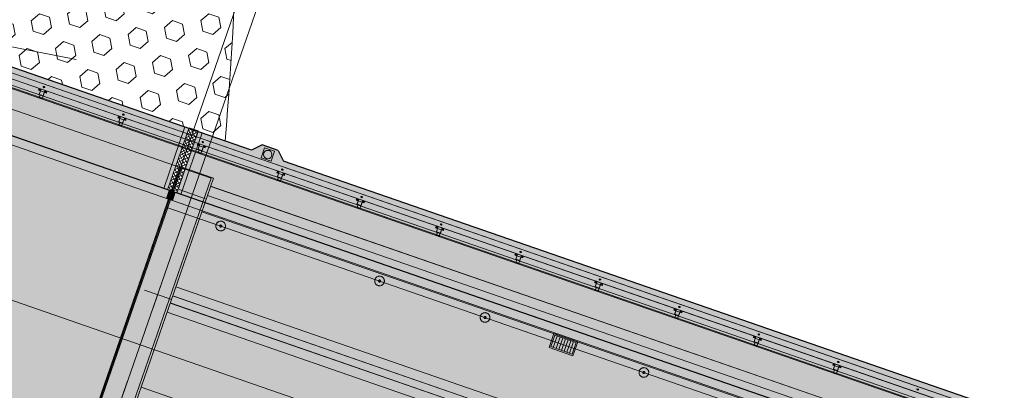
# Model space of a CAD drawing. Header units: metres. Extents: x 7508979 to 7510298, y 5841961 to 5842536.
# Tile 10 of 64: x 7509579 to 7509602, y 5842512 to 5842521. Entities that reach past the tile are written whole.
import ezdxf

# ---------------------------------------------------------------- set-up
doc = ezdxf.new("R2010")
doc.units = ezdxf.units.M
doc.linetypes.add('ACAD_ISO10W100', pattern=[18, 12, -3, 0, -3])
doc.linetypes.add('DASHED', pattern=[0.75, 0.5, -0.25])
for name, color, linetype, lineweight in [('012_AKP-Teren', 74, 'Continuous', 18), ('013_AKP-Osie-2', 142, 'ACAD_ISO10W100', 18), ('01_AKP-Beton-widok', 44, 'Continuous', 30), ('07_AKP-Wyposazenie', 133, 'Continuous', 18), ('08_JK_beton_przerywana', 40, 'DASHED', 9), ('09_JK_stal_przerywana', 90, 'DASHED', 9), ('13_WYPOSAŻENIE_CIENKIE', 81, 'Continuous', 18), ('16_JK_wyposażenie cienka', 200, 'Continuous', 13), ('AKP-Beton-widok', 44, 'Continuous', 30)]:
    doc.layers.add(name, color=color, linetype=linetype, lineweight=lineweight)
doc.layers.add('03_AKP-Kreskowania', color=7, linetype='Continuous', lineweight=9, true_color=0xa6a6a6)

msp = doc.modelspace()

# ---------------------------------------------------------------- hatches: boundary and pattern name
at = {"layer": '03_AKP-Kreskowania', "ltscale": 100, "transparency": 33554687}
h = msp.add_hatch(dxfattribs=at)
h.set_pattern_fill('GRASS', color=256, scale=0.045, angle=160.9032)
h.set_pattern_definition([(250.90316, (7511633.8898, 5841844.2328), (0.49932114, -1.028167), [0.2143125, -1.4021336]), (205.90316, (7511633.8898, 5841844.2328), (0.49932114, -1.028167), [0.2143125, -0.9286875]), (295.90316, (7511633.8898, 5841844.2328), (1.028167, 0.49932114), [0.2143125, -0.9286875])])
edge = h.paths.add_edge_path()
edge.add_spline(control_points=[(7509560.428, 5842502.042), (7509560.976, 5842501.827), (7509562.224, 5842501.368), (7509563.485, 5842500.974), (7509564.203, 5842500.78)], knot_values=[19454.944206, 19454.944206, 19454.944206, 19454.944206, 21223.462374, 23456.740739, 23456.740739, 23456.740739, 23456.740739], degree=3, periodic=0)
edge.add_line((7509564.203, 5842500.78), (7509567.942, 5842511.58))
edge.add_line((7509567.942, 5842511.58), (7509567.945, 5842511.601))
edge.add_line((7509567.945, 5842511.601), (7509564.265, 5842513.123))
edge.add_line((7509564.265, 5842513.123), (7509560.428, 5842502.042))
edge = h.paths.add_edge_path()
edge.add_spline(control_points=[(7509557.96, 5842503.098), (7509558.5, 5842502.847), (7509559.045, 5842502.608), (7509559.593, 5842502.379)], knot_values=[24358.247031, 24358.247031, 24358.247031, 24358.247031, 26137.75858, 26137.75858, 26137.75858, 26137.75858], degree=3, periodic=0)
edge.add_line((7509559.593, 5842502.379), (7509563.432, 5842513.467))
edge.add_line((7509563.432, 5842513.467), (7509561.786, 5842514.148))
edge.add_line((7509561.786, 5842514.148), (7509557.96, 5842503.098))
edge = h.paths.add_edge_path()
edge.add_line((7509571.9, 5842523.027), (7509571.912, 5842523.045))
edge.add_line((7509571.912, 5842523.045), (7509575.65, 5842533.845))
edge.add_spline(control_points=[(7509575.65, 5842533.845), (7509574.966, 5842534.136), (7509573.732, 5842534.607), (7509572.467, 5842535.017), (7509571.904, 5842535.187)], knot_values=[19454.944206, 19454.944206, 19454.944206, 19454.944206, 21688.222571, 23456.740739, 23456.740739, 23456.740739, 23456.740739], degree=3, periodic=0)
edge.add_line((7509571.904, 5842535.187), (7509568.067, 5842524.106))
edge.add_line((7509568.067, 5842524.106), (7509571.9, 5842523.027))
edge = h.paths.add_edge_path()
edge.add_line((7509565.485, 5842524.833), (7509567.199, 5842524.351))
edge.add_line((7509567.199, 5842524.351), (7509571.038, 5842535.439))
edge.add_spline(control_points=[(7509571.038, 5842535.439), (7509570.467, 5842535.598), (7509569.891, 5842535.746), (7509569.311, 5842535.883)], knot_values=[24358.247031, 24358.247031, 24358.247031, 24358.247031, 26137.75858, 26137.75858, 26137.75858, 26137.75858], degree=3, periodic=0)
edge.add_line((7509569.311, 5842535.883), (7509565.485, 5842524.833))
edge = h.paths.add_edge_path()
edge.add_line((7509887.633, 5842386.674), (7509887.585, 5842386.691))
edge.add_line((7509887.585, 5842386.691), (7509891.94, 5842399.269))
edge.add_line((7509891.94, 5842399.269), (7509891.864, 5842399.293))
edge.add_line((7509891.864, 5842399.293), (7509887.479, 5842386.628))
edge.add_spline(control_points=[(7509887.479, 5842386.628), (7509887.954, 5842386.375), (7509890.784, 5842384.953), (7509893.631, 5842383.885), (7509896.087, 5842383.23), (7509896.113, 5842383.223)], knot_values=[21013.433794, 21013.433794, 21013.433794, 21013.433794, 22562.78043, 30165.17056, 30248.311095, 30248.311095, 30248.311095, 30248.311095], degree=3, periodic=0)
edge.add_line((7509896.113, 5842383.223), (7509900.72, 5842396.528))
edge.add_line((7509900.72, 5842396.528), (7509891.988, 5842399.254))
edge.add_line((7509891.988, 5842399.254), (7509887.633, 5842386.674))
edge = h.paths.add_edge_path()
edge.add_line((7509903.483, 5842409.68), (7509906.986, 5842419.799))
edge.add_spline(control_points=[(7509906.986, 5842419.799), (7509906.32, 5842420.076), (7509903.682, 5842421.115), (7509900.933, 5842421.938), (7509898.837, 5842422.185)], knot_values=[9690.860076, 9690.860076, 9690.860076, 9690.860076, 11850.095835, 18161.631326, 18161.631326, 18161.631326, 18161.631326], degree=3, periodic=0)
edge.add_line((7509898.837, 5842422.185), (7509895.51, 5842412.576))
edge.add_line((7509895.51, 5842412.576), (7509895.509, 5842412.571))
edge.add_line((7509895.509, 5842412.571), (7509903.483, 5842409.68))
h = msp.add_hatch(dxfattribs=at)
h.set_pattern_fill('HEX', color=256, scale=0.08, angle=160.9032)
h.set_pattern_definition([(160.90316, (7511633.8898, 5841844.2328), (-0.14393362, -0.41572962), [0.254, -0.508]), (280.90316, (7511633.8898, 5841844.2328), (0.43199922, 0.08321464), [0.254, -0.508]), (220.90316, (7511633.6498, 5841844.3159), (0.2880656, -0.33251498), [0.254, -0.508])])
edge = h.paths.add_edge_path()
edge.add_spline(control_points=[(7509574.848, 5842522.197), (7509574.848, 5842522.197), (7509576.561, 5842521.829), (7509576.803, 5842521.079), (7509576.877, 5842520.65)], knot_values=[222.465099, 222.465099, 222.465099, 222.465099, 1400.612455, 2843.64501, 2843.64501, 2843.64501, 2843.64501], degree=3, periodic=0)
edge.add_line((7509576.686, 5842521.261), (7509576.675, 5842521.257))
edge.add_spline(control_points=[(7509574.848, 5842522.197), (7509574.848, 5842522.197), (7509576.561, 5842521.829), (7509576.803, 5842521.079), (7509576.877, 5842520.65)], knot_values=[222.465099, 222.465099, 222.465099, 222.465099, 1400.612455, 2843.64501, 2843.64501, 2843.64501, 2843.64501], degree=3, periodic=0)
edge.add_line((7509576.81, 5842520.958), (7509576.806, 5842520.958))
edge.add_spline(control_points=[(7509574.848, 5842522.197), (7509574.848, 5842522.197), (7509576.561, 5842521.829), (7509576.803, 5842521.079), (7509576.877, 5842520.65)], knot_values=[222.465099, 222.465099, 222.465099, 222.465099, 1400.612455, 2843.64501, 2843.64501, 2843.64501, 2843.64501], degree=3, periodic=0)
edge.add_spline(control_points=[(7509576.877, 5842520.65), (7509576.888, 5842520.584), (7509576.898, 5842520.518), (7509576.908, 5842520.451)], knot_values=[0, 0, 0, 0, 222.465099, 222.465099, 222.465099, 222.465099], degree=3, periodic=0)
edge.add_line((7509576.908, 5842520.451), (7509583.123, 5842518.3))
edge.add_line((7509583.123, 5842518.3), (7509584.076, 5842521.052))
edge.add_spline(control_points=[(7509584.076, 5842521.052), (7509584.196, 5842523.93), (7509583.844, 5842528.969), (7509579.162, 5842532.164), (7509576.89, 5842533.281), (7509576.694, 5842533.374)], knot_values=[2781.372762, 2781.372762, 2781.372762, 2781.372762, 10845.487943, 17671.090838, 18315.173929, 18315.173929, 18315.173929, 18315.173929], degree=3, periodic=0)
edge.add_line((7509576.694, 5842533.374), (7509573.006, 5842522.721))
edge.add_line((7509573.006, 5842522.721), (7509573.005, 5842522.716))
edge.add_line((7509573.005, 5842522.716), (7509574.848, 5842522.197))
edge.add_spline(control_points=[(7509574.848, 5842522.197), (7509574.848, 5842522.197), (7509576.561, 5842521.829), (7509576.803, 5842521.079), (7509576.877, 5842520.65)], knot_values=[222.465099, 222.465099, 222.465099, 222.465099, 1400.612455, 2843.64501, 2843.64501, 2843.64501, 2843.64501], degree=3, periodic=0)
edge.add_line((7509576.037, 5842521.817), (7509576.036, 5842521.814))
edge = h.paths.add_edge_path()
edge.add_line((7509583.123, 5842518.3), (7509583.572, 5842518.144))
edge.add_line((7509583.572, 5842518.144), (7509583.973, 5842519.302))
edge.add_spline(control_points=[(7509583.973, 5842519.302), (7509584.015, 5842519.889), (7509584.051, 5842520.474), (7509584.076, 5842521.052)], knot_values=[1161.033544, 1161.033544, 1161.033544, 1161.033544, 2781.372762, 2781.372762, 2781.372762, 2781.372762], degree=3, periodic=0)
edge.add_line((7509584.076, 5842521.052), (7509583.123, 5842518.3))
edge = h.paths.add_edge_path()
edge.add_line((7509583.572, 5842518.144), (7509583.877, 5842518.038))
edge.add_spline(control_points=[(7509583.877, 5842518.038), (7509583.91, 5842518.46), (7509583.943, 5842518.882), (7509583.973, 5842519.302)], knot_values=[0, 0, 0, 0, 1161.033544, 1161.033544, 1161.033544, 1161.033544], degree=3, periodic=0)
edge.add_line((7509583.973, 5842519.302), (7509583.572, 5842518.144))
at = {"layer": '03_AKP-Kreskowania', "ltscale": 100, "transparency": 33554572}
h = msp.add_hatch(color=256, dxfattribs=at)
h.dxf.hatch_style = 1
h.paths.add_polyline_path([(7509564.846, 5842522.987), (7509582.413, 5842516.905), (7509582.92, 5842518.37), (7509565.353, 5842524.452)])
at = {"layer": '03_AKP-Kreskowania', "ltscale": 100, "transparency": 33554636}
h = msp.add_hatch(color=256, dxfattribs=at)
h.dxf.hatch_style = 1
h.paths.add_polyline_path([(7509564.781, 5842522.798), (7509582.479, 5842516.67), (7509582.545, 5842516.859), (7509564.846, 5842522.987)])
at = {"layer": '03_AKP-Kreskowania', "ltscale": 100, "transparency": 33554508}
h = msp.add_hatch(color=256, dxfattribs=at)
h.dxf.hatch_style = 1
h.paths.add_polyline_path([(7509562.49, 5842516.183), (7509580.236, 5842510.039), (7509582.527, 5842516.654), (7509564.781, 5842522.798)])
at = {"layer": '03_AKP-Kreskowania', "ltscale": 100, "transparency": 33554648}
h = msp.add_hatch(color=256, dxfattribs=at)
h.dxf.hatch_style = 1
h.paths.add_polyline_path([(7509582.413, 5842516.905), (7509582.507, 5842516.872), (7509583.014, 5842518.337), (7509582.92, 5842518.37)])
at = {"layer": '03_AKP-Kreskowania', "ltscale": 100, "transparency": 33554687}
h = msp.add_hatch(dxfattribs=at)
h.set_pattern_fill('ANSI37', color=256, scale=0.02, angle=160.9032)
h.set_pattern_definition([(205.903159, (7511397.496473, 5841895.02079), (0.0277400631, -0.0571203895), []), (295.903159, (7511397.496473, 5841895.02079), (0.0571203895, 0.0277400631), [])])
h.paths.add_polyline_path([(7509582.507, 5842516.872), (7509582.724, 5842516.797), (7509583.236, 5842518.276), (7509583.019, 5842518.351)])
at = {"layer": '03_AKP-Kreskowania', "ltscale": 100, "transparency": 33554648}
h = msp.add_hatch(color=256, dxfattribs=at)
h.dxf.hatch_style = 1
h.paths.add_polyline_path([(7509582.724, 5842516.797), (7509582.819, 5842516.765), (7509583.326, 5842518.229), (7509583.231, 5842518.262)])
at = {"layer": '03_AKP-Kreskowania', "ltscale": 100, "transparency": 33554572}
h = msp.add_hatch(color=256, dxfattribs=at)
h.dxf.hatch_style = 1
h.paths.add_polyline_path([(7509582.819, 5842516.765), (7509620.211, 5842503.819), (7509620.718, 5842505.283), (7509583.326, 5842518.229)])
h = msp.add_hatch(color=256, dxfattribs=at)
h.dxf.hatch_style = 1
h.paths.add_polyline_path([(7509584.504, 5842517.821), (7509585.26, 5842517.56), (7509585.136, 5842517.814), (7509584.758, 5842517.945)])
at = {"layer": '03_AKP-Kreskowania', "ltscale": 100, "transparency": 33554648}
h = msp.add_hatch(color=256, dxfattribs=at)
h.dxf.hatch_style = 1
h.paths.add_polyline_path([(7509582.479, 5842516.67), (7509582.621, 5842516.621), (7509582.687, 5842516.81), (7509582.545, 5842516.859)])
at = {"layer": '03_AKP-Kreskowania', "ltscale": 100, "transparency": 33554636}
h = msp.add_hatch(color=256, dxfattribs=at)
h.dxf.hatch_style = 1
h.paths.add_polyline_path([(7509582.621, 5842516.621), (7509620.278, 5842503.584), (7509620.343, 5842503.773), (7509582.687, 5842516.81)])
at = {"layer": '03_AKP-Kreskowania', "ltscale": 100, "transparency": 33554687}
h = msp.add_hatch(color=256, dxfattribs=at)
h.dxf.hatch_style = 1
h.paths.add_polyline_path([(7509580.236, 5842510.039), (7509580.284, 5842510.023), (7509582.574, 5842516.638), (7509582.527, 5842516.654)])
at = {"layer": '03_AKP-Kreskowania', "ltscale": 100, "transparency": 33554508}
h = msp.add_hatch(color=256, dxfattribs=at)
h.dxf.hatch_style = 1
h.paths.add_polyline_path([(7509580.284, 5842510.023), (7509618.035, 5842496.953), (7509620.325, 5842503.567), (7509582.574, 5842516.638)])

# ---------------------------------------------------------------- linework, layer by layer
at = {"layer": '012_AKP-Teren', "ltscale": 100}
msp.add_line((7509576.877, 5842520.65), (7509580.333, 5842519.98), dxfattribs=at)
msp.add_open_spline([(7509583.877, 5842518.038), (7509584.183, 5842521.978), (7509584.683, 5842528.397), (7509578.145, 5842532.858), (7509573.477, 5842534.756), (7509570.76, 5842535.541), (7509569.311, 5842535.883)], degree=3, knots=[0, 0, 0, 0, 10845.487943, 17671.090838, 21688.222571, 26137.75858, 26137.75858, 26137.75858, 26137.75858], dxfattribs=at)
at = {"layer": '013_AKP-Osie-2', "ltscale": 70}
msp.add_line((7509585.296, 5842524.576), (7509577.756, 5842502.799), dxfattribs=at)
at = {"layer": '013_AKP-Osie-2', "ltscale": 100}
for p, q in [((7509579.973, 5842507.75), (7509585.295, 5842523.121)), ((7509902.654, 5842402.116), (7509563.636, 5842519.491)), ((7509903.734, 5842405.235), (7509582.485, 5842516.457))]:
    msp.add_line(p, q, dxfattribs=at)
at = {"layer": '013_AKP-Osie-2', "ltscale": 15}
for p, q in [((7509582.539, 5842516.612), (7509582.755, 5842517.237)), ((7509582.783, 5842516.878), (7509583.408, 5842516.661)), ((7509582.16, 5842514.066), (7509582.376, 5842514.691)), ((7509581.955, 5842514.487), (7509582.581, 5842514.27)), ((7509581.332, 5842511.675), (7509581.548, 5842512.3))]:
    msp.add_line(p, q, dxfattribs=at)
at = {"layer": '01_AKP-Beton-widok', "ltscale": 100}
for p, q in [((7509584.758, 5842517.945), (7509584.504, 5842517.821)), ((7509585.136, 5842517.814), (7509584.758, 5842517.945)), ((7509585.136, 5842517.814), (7509585.26, 5842517.56))]:
    msp.add_line(p, q, dxfattribs=at)
at = {"layer": '07_AKP-Wyposazenie', "ltscale": 100}
for p, q in [((7509903.799, 5842405.423), (7509564.781, 5842522.798)), ((7509582.92, 5842518.37), (7509582.413, 5842516.905)), ((7509583.326, 5842518.229), (7509582.819, 5842516.765)), ((7509582.545, 5842516.859), (7509582.479, 5842516.67)), ((7509582.687, 5842516.81), (7509582.621, 5842516.621)), ((7509580.236, 5842510.039), (7509582.527, 5842516.654)), ((7509582.574, 5842516.638), (7509580.284, 5842510.023))]:
    msp.add_line(p, q, dxfattribs=at)
msp.add_lwpolyline([(7509582.507, 5842516.872), (7509583.014, 5842518.337), (7509583.019, 5842518.351), (7509583.236, 5842518.276), (7509583.231, 5842518.262), (7509582.724, 5842516.797)], dxfattribs=at)
at = {"layer": '08_JK_beton_przerywana', "ltscale": 400}
for p, q in [((7509579.975, 5842509.283), (7509582.788, 5842517.41)), ((7509619.769, 5842504.411), (7509583.529, 5842516.958)), ((7509619.771, 5842504.41), (7509583.531, 5842516.957)), ((7509619.635, 5842504.024), (7509583.395, 5842516.57)), ((7509619.636, 5842504.023), (7509583.397, 5842516.57)), ((7509619.693, 5842504.194), (7509583.454, 5842516.741)), ((7509619.695, 5842504.193), (7509583.456, 5842516.74)), ((7509619.559, 5842503.806), (7509583.32, 5842516.353)), ((7509619.561, 5842503.806), (7509583.322, 5842516.352)), ((7509618.941, 5842502.02), (7509582.701, 5842514.567)), ((7509618.943, 5842502.02), (7509582.703, 5842514.566)), ((7509618.866, 5842501.803), (7509582.626, 5842514.35)), ((7509618.868, 5842501.802), (7509582.628, 5842514.349)), ((7509618.732, 5842501.416), (7509582.492, 5842513.962)), ((7509618.733, 5842501.415), (7509582.494, 5842513.962)), ((7509618.807, 5842501.633), (7509582.567, 5842514.18)), ((7509618.809, 5842501.632), (7509582.569, 5842514.179)), ((7509618.113, 5842499.629), (7509581.874, 5842512.176)), ((7509618.115, 5842499.629), (7509581.876, 5842512.175))]:
    msp.add_line(p, q, dxfattribs=at)
msp.add_lwpolyline([(7509572.447, 5842511.889), (7509580.731, 5842509.022), (7509583.544, 5842517.148), (7509575.261, 5842520.016)], dxfattribs=at)
at = {"layer": '08_JK_beton_przerywana', "ltscale": 230}
msp.add_lwpolyline([(7509580.771, 5842508.984), (7509583.599, 5842517.153), (7509582.843, 5842517.415), (7509580.015, 5842509.246)], close=True, dxfattribs=at)
at = {"layer": '09_JK_stal_przerywana', "ltscale": 200}
for p, q in [((7509575.619, 5842520.616), (7509892.531, 5842410.895)), ((7509575.662, 5842520.741), (7509892.574, 5842411.02))]:
    msp.add_line(p, q, dxfattribs=at)
at = {"layer": '09_JK_stal_przerywana', "ltscale": 100}
for centre, radius in [((7509583.77, 5842516.012), 0.115), ((7509583.77, 5842516.012), 0.025), ((7509587.55, 5842514.704), 0.115), ((7509587.55, 5842514.704), 0.025), ((7509590.059, 5842513.835), 0.115), ((7509590.059, 5842513.835), 0.025), ((7509593.839, 5842512.526), 0.115), ((7509593.839, 5842512.526), 0.025)]:
    msp.add_circle(centre, radius, dxfattribs=at)
at = {"layer": '13_WYPOSAŻENIE_CIENKIE', "ltscale": 100}
msp.add_lwpolyline([(7509584.813, 5842517.873), (7509584.731, 5842517.637), (7509584.967, 5842517.555), (7509585.049, 5842517.791)], close=True, dxfattribs=at)
msp.add_circle((7509584.89, 5842517.714), 0.1, dxfattribs=at)
at = {"layer": '16_JK_wyposażenie cienka'}
for p, q in [((7509565.22, 5842524.066), (7509893.721, 5842410.333)), ((7509565.194, 5842523.992), (7509893.696, 5842410.259)), ((7509565.201, 5842524.012), (7509893.703, 5842410.279)), ((7509575.663, 5842520.745), (7509892.576, 5842411.023)), ((7509575.617, 5842520.612), (7509892.53, 5842410.891)), ((7509579.433, 5842519.244), (7509579.455, 5842519.284)), ((7509579.48, 5842519.227), (7509579.433, 5842519.244)), ((7509579.454, 5842519.153), (7509579.494, 5842519.27)), ((7509579.494, 5842519.27), (7509579.454, 5842519.153)), ((7509579.488, 5842519.129), (7509579.507, 5842519.123)), ((7509579.508, 5842519.128), (7509579.491, 5842519.134)), ((7509579.501, 5842519.136), (7509579.494, 5842519.117)), ((7509579.589, 5842519.237), (7509579.548, 5842519.12)), ((7509579.551, 5842519.129), (7509579.589, 5842519.237)), ((7509579.622, 5842519.178), (7509579.574, 5842519.195)), ((7509579.629, 5842519.223), (7509579.622, 5842519.178)), ((7509581.322, 5842518.59), (7509581.344, 5842518.63)), ((7509581.37, 5842518.573), (7509581.322, 5842518.59)), ((7509581.344, 5842518.499), (7509581.384, 5842518.616)), ((7509581.384, 5842518.616), (7509581.344, 5842518.499)), ((7509581.378, 5842518.475), (7509581.397, 5842518.468)), ((7509581.398, 5842518.474), (7509581.381, 5842518.479)), ((7509581.391, 5842518.481), (7509581.384, 5842518.462)), ((7509581.479, 5842518.583), (7509581.438, 5842518.466)), ((7509581.441, 5842518.474), (7509581.479, 5842518.583)), ((7509581.511, 5842518.524), (7509581.464, 5842518.54)), ((7509581.519, 5842518.569), (7509581.511, 5842518.524)), ((7509583.212, 5842517.935), (7509583.234, 5842517.975)), ((7509583.26, 5842517.919), (7509583.212, 5842517.935)), ((7509583.234, 5842517.844), (7509583.274, 5842517.961)), ((7509583.274, 5842517.961), (7509583.234, 5842517.844)), ((7509583.268, 5842517.821), (7509583.287, 5842517.814)), ((7509583.288, 5842517.819), (7509583.271, 5842517.825)), ((7509583.281, 5842517.827), (7509583.274, 5842517.808)), ((7509583.369, 5842517.929), (7509583.328, 5842517.811)), ((7509583.331, 5842517.82), (7509583.369, 5842517.929)), ((7509583.401, 5842517.87), (7509583.354, 5842517.886)), ((7509583.409, 5842517.915), (7509583.401, 5842517.87)), ((7509585.102, 5842517.281), (7509585.124, 5842517.321)), ((7509585.15, 5842517.264), (7509585.102, 5842517.281)), ((7509585.124, 5842517.19), (7509585.164, 5842517.307)), ((7509585.164, 5842517.307), (7509585.124, 5842517.19)), ((7509585.259, 5842517.274), (7509585.218, 5842517.157)), ((7509585.221, 5842517.166), (7509585.259, 5842517.274)), ((7509585.291, 5842517.215), (7509585.244, 5842517.232)), ((7509585.299, 5842517.26), (7509585.291, 5842517.215)), ((7509585.158, 5842517.166), (7509585.177, 5842517.16)), ((7509585.178, 5842517.165), (7509585.161, 5842517.171)), ((7509585.171, 5842517.173), (7509585.164, 5842517.154)), ((7509586.992, 5842516.627), (7509587.014, 5842516.667)), ((7509587.04, 5842516.61), (7509586.992, 5842516.627)), ((7509587.014, 5842516.536), (7509587.054, 5842516.653)), ((7509587.054, 5842516.653), (7509587.014, 5842516.536)), ((7509587.149, 5842516.62), (7509587.108, 5842516.503)), ((7509587.111, 5842516.511), (7509587.149, 5842516.62)), ((7509587.181, 5842516.561), (7509587.134, 5842516.577)), ((7509587.189, 5842516.606), (7509587.181, 5842516.561)), ((7509587.048, 5842516.512), (7509587.067, 5842516.505)), ((7509587.067, 5842516.511), (7509587.05, 5842516.516)), ((7509587.061, 5842516.518), (7509587.054, 5842516.499)), ((7509588.882, 5842515.972), (7509588.904, 5842516.012)), ((7509588.929, 5842515.956), (7509588.882, 5842515.972)), ((7509588.904, 5842515.881), (7509588.944, 5842515.998)), ((7509588.944, 5842515.998), (7509588.904, 5842515.881)), ((7509588.938, 5842515.858), (7509588.957, 5842515.851)), ((7509588.957, 5842515.856), (7509588.94, 5842515.862)), ((7509588.951, 5842515.864), (7509588.944, 5842515.845)), ((7509589.039, 5842515.966), (7509588.998, 5842515.848)), ((7509589.001, 5842515.857), (7509589.039, 5842515.966)), ((7509589.071, 5842515.907), (7509589.024, 5842515.923)), ((7509589.079, 5842515.952), (7509589.071, 5842515.907)), ((7509590.772, 5842515.318), (7509590.794, 5842515.358)), ((7509590.819, 5842515.302), (7509590.772, 5842515.318)), ((7509590.794, 5842515.227), (7509590.834, 5842515.344)), ((7509590.834, 5842515.344), (7509590.794, 5842515.227)), ((7509590.828, 5842515.203), (7509590.847, 5842515.197)), ((7509590.847, 5842515.202), (7509590.83, 5842515.208)), ((7509590.84, 5842515.21), (7509590.834, 5842515.191)), ((7509590.929, 5842515.311), (7509590.888, 5842515.194)), ((7509590.891, 5842515.203), (7509590.929, 5842515.311)), ((7509590.961, 5842515.252), (7509590.914, 5842515.269)), ((7509590.969, 5842515.297), (7509590.961, 5842515.252)), ((7509592.662, 5842514.664), (7509592.684, 5842514.704)), ((7509592.709, 5842514.647), (7509592.662, 5842514.664)), ((7509592.683, 5842514.573), (7509592.724, 5842514.69)), ((7509592.724, 5842514.69), (7509592.683, 5842514.573)), ((7509592.819, 5842514.657), (7509592.778, 5842514.54)), ((7509592.781, 5842514.548), (7509592.819, 5842514.657)), ((7509592.718, 5842514.549), (7509592.737, 5842514.542)), ((7509592.737, 5842514.548), (7509592.72, 5842514.553)), ((7509592.73, 5842514.555), (7509592.724, 5842514.536)), ((7509592.851, 5842514.598), (7509592.804, 5842514.614)), ((7509592.858, 5842514.643), (7509592.851, 5842514.598)), ((7509594.552, 5842514.009), (7509594.574, 5842514.049)), ((7509594.599, 5842513.993), (7509594.552, 5842514.009)), ((7509594.573, 5842513.918), (7509594.614, 5842514.035)), ((7509594.614, 5842514.035), (7509594.573, 5842513.918)), ((7509594.708, 5842514.003), (7509594.668, 5842513.885)), ((7509594.671, 5842513.894), (7509594.708, 5842514.003)), ((7509594.741, 5842513.944), (7509594.694, 5842513.96)), ((7509594.748, 5842513.989), (7509594.741, 5842513.944)), ((7509594.608, 5842513.895), (7509594.626, 5842513.888)), ((7509594.627, 5842513.893), (7509594.61, 5842513.899)), ((7509594.62, 5842513.901), (7509594.614, 5842513.882)), ((7509596.442, 5842513.355), (7509596.464, 5842513.395)), ((7509596.489, 5842513.339), (7509596.442, 5842513.355)), ((7509596.463, 5842513.264), (7509596.504, 5842513.381)), ((7509596.504, 5842513.381), (7509596.463, 5842513.264)), ((7509596.598, 5842513.348), (7509596.558, 5842513.231)), ((7509596.561, 5842513.24), (7509596.598, 5842513.348)), ((7509596.631, 5842513.289), (7509596.584, 5842513.306)), ((7509596.638, 5842513.334), (7509596.631, 5842513.289)), ((7509596.498, 5842513.24), (7509596.516, 5842513.234)), ((7509596.517, 5842513.239), (7509596.5, 5842513.245)), ((7509596.51, 5842513.247), (7509596.504, 5842513.228)), ((7509598.332, 5842512.701), (7509598.354, 5842512.741)), ((7509598.379, 5842512.684), (7509598.332, 5842512.701)), ((7509598.353, 5842512.61), (7509598.394, 5842512.727)), ((7509598.394, 5842512.727), (7509598.353, 5842512.61)), ((7509598.387, 5842512.586), (7509598.406, 5842512.58)), ((7509598.407, 5842512.585), (7509598.39, 5842512.59)), ((7509598.4, 5842512.592), (7509598.394, 5842512.573)), ((7509598.488, 5842512.694), (7509598.448, 5842512.577)), ((7509598.451, 5842512.585), (7509598.488, 5842512.694)), ((7509598.521, 5842512.635), (7509598.474, 5842512.651)), ((7509598.528, 5842512.68), (7509598.521, 5842512.635))]:
    msp.add_line(p, q, dxfattribs=at)
at = {"layer": '16_JK_wyposażenie cienka', "ltscale": 10}
for p, q in [((7509579.574, 5842519.195), (7509579.48, 5842519.227)), ((7509581.464, 5842518.54), (7509581.37, 5842518.573)), ((7509583.354, 5842517.886), (7509583.26, 5842517.919)), ((7509585.244, 5842517.232), (7509585.15, 5842517.264)), ((7509587.134, 5842516.577), (7509587.04, 5842516.61)), ((7509589.024, 5842515.923), (7509588.929, 5842515.956)), ((7509590.914, 5842515.269), (7509590.819, 5842515.302)), ((7509592.804, 5842514.614), (7509592.709, 5842514.647)), ((7509594.694, 5842513.96), (7509594.599, 5842513.993)), ((7509596.584, 5842513.306), (7509596.489, 5842513.339)), ((7509598.474, 5842512.651), (7509598.379, 5842512.684))]:
    msp.add_line(p, q, dxfattribs=at)
at = {"layer": '16_JK_wyposażenie cienka', "ltscale": 100}
for p, q in [((7509591.684, 5842513.119), (7509591.779, 5842513.393)), ((7509591.843, 5842513.371), (7509591.748, 5842513.097)), ((7509591.812, 5842513.075), (7509591.907, 5842513.349)), ((7509591.971, 5842513.327), (7509591.876, 5842513.053)), ((7509591.94, 5842513.03), (7509592.034, 5842513.304)), ((7509592.098, 5842513.282), (7509592.003, 5842513.008)), ((7509592.067, 5842512.986), (7509592.162, 5842513.26))]:
    msp.add_line(p, q, dxfattribs=at)
at = {"layer": '16_JK_wyposażenie cienka'}
for points in [[(7509579.589, 5842519.237), (7509579.546, 5842519.114), (7509579.452, 5842519.147), (7509579.494, 5842519.27)], [(7509581.479, 5842518.583), (7509581.436, 5842518.46), (7509581.342, 5842518.493), (7509581.384, 5842518.616)], [(7509583.369, 5842517.929), (7509583.326, 5842517.806), (7509583.232, 5842517.839), (7509583.274, 5842517.961)], [(7509585.259, 5842517.274), (7509585.216, 5842517.151), (7509585.122, 5842517.184), (7509585.164, 5842517.307)], [(7509587.149, 5842516.62), (7509587.106, 5842516.497), (7509587.012, 5842516.53), (7509587.054, 5842516.653)], [(7509589.039, 5842515.966), (7509588.996, 5842515.843), (7509588.902, 5842515.876), (7509588.944, 5842515.998)], [(7509590.929, 5842515.311), (7509590.886, 5842515.188), (7509590.792, 5842515.221), (7509590.834, 5842515.344)], [(7509592.819, 5842514.657), (7509592.776, 5842514.534), (7509592.681, 5842514.567), (7509592.724, 5842514.69)], [(7509594.708, 5842514.003), (7509594.666, 5842513.88), (7509594.571, 5842513.913), (7509594.614, 5842514.035)], [(7509596.598, 5842513.348), (7509596.556, 5842513.225), (7509596.461, 5842513.258), (7509596.504, 5842513.381)], [(7509598.488, 5842512.694), (7509598.446, 5842512.571), (7509598.351, 5842512.604), (7509598.394, 5842512.727)]]:
    msp.add_lwpolyline(points, dxfattribs=at)
for points in [[(7509579.545, 5842519.115), (7509579.519, 5842519.041), (7509579.453, 5842519.064), (7509579.478, 5842519.138)], [(7509581.435, 5842518.461), (7509581.409, 5842518.387), (7509581.343, 5842518.41), (7509581.368, 5842518.484)], [(7509583.324, 5842517.806), (7509583.299, 5842517.733), (7509583.233, 5842517.756), (7509583.258, 5842517.829)], [(7509585.214, 5842517.152), (7509585.189, 5842517.078), (7509585.123, 5842517.101), (7509585.148, 5842517.175)], [(7509587.104, 5842516.498), (7509587.079, 5842516.424), (7509587.013, 5842516.447), (7509587.038, 5842516.521)], [(7509588.994, 5842515.843), (7509588.969, 5842515.77), (7509588.903, 5842515.793), (7509588.928, 5842515.866)], [(7509590.884, 5842515.189), (7509590.859, 5842515.115), (7509590.793, 5842515.138), (7509590.818, 5842515.212)], [(7509592.774, 5842514.535), (7509592.749, 5842514.461), (7509592.682, 5842514.484), (7509592.708, 5842514.558)], [(7509594.664, 5842513.88), (7509594.639, 5842513.807), (7509594.572, 5842513.83), (7509594.598, 5842513.903)], [(7509596.554, 5842513.226), (7509596.528, 5842513.152), (7509596.462, 5842513.175), (7509596.488, 5842513.249)], [(7509598.444, 5842512.572), (7509598.418, 5842512.498), (7509598.352, 5842512.521), (7509598.378, 5842512.595)]]:
    msp.add_lwpolyline(points, close=True, dxfattribs=at)
at = {"layer": '16_JK_wyposażenie cienka', "ltscale": 100}
for points in [[(7509592.264, 5842513.257), (7509591.697, 5842513.453), (7509591.583, 5842513.122), (7509592.15, 5842512.926)], [(7509592.226, 5842513.238), (7509591.716, 5842513.415), (7509591.621, 5842513.141), (7509592.131, 5842512.964)]]:
    msp.add_lwpolyline(points, close=True, dxfattribs=at)
at = {"layer": '16_JK_wyposażenie cienka'}
for centre, radius in [((7509579.471, 5842519.262), 0.015), ((7509579.471, 5842519.262), 0.013), ((7509579.565, 5842519.32), 0.015), ((7509579.603, 5842519.217), 0.015), ((7509579.603, 5842519.217), 0.013), ((7509581.455, 5842518.665), 0.015), ((7509581.361, 5842518.608), 0.015), ((7509581.361, 5842518.608), 0.013), ((7509581.493, 5842518.562), 0.015), ((7509581.493, 5842518.562), 0.013), ((7509583.251, 5842517.954), 0.015), ((7509583.251, 5842517.954), 0.013), ((7509583.345, 5842518.011), 0.015), ((7509583.383, 5842517.908), 0.015), ((7509583.383, 5842517.908), 0.013), ((7509585.14, 5842517.299), 0.015), ((7509585.14, 5842517.299), 0.013), ((7509585.234, 5842517.357), 0.015), ((7509585.273, 5842517.254), 0.015), ((7509585.273, 5842517.254), 0.013), ((7509587.03, 5842516.645), 0.015), ((7509587.03, 5842516.645), 0.013), ((7509587.124, 5842516.702), 0.015), ((7509587.163, 5842516.599), 0.015), ((7509587.163, 5842516.599), 0.013), ((7509589.014, 5842516.048), 0.015), ((7509588.92, 5842515.991), 0.015), ((7509588.92, 5842515.991), 0.013), ((7509589.053, 5842515.945), 0.015), ((7509589.053, 5842515.945), 0.013), ((7509590.904, 5842515.394), 0.015), ((7509590.81, 5842515.336), 0.015), ((7509590.81, 5842515.336), 0.013), ((7509590.943, 5842515.291), 0.015), ((7509590.943, 5842515.291), 0.013), ((7509592.7, 5842514.682), 0.015), ((7509592.7, 5842514.682), 0.013), ((7509592.794, 5842514.739), 0.015), ((7509592.833, 5842514.636), 0.015), ((7509592.833, 5842514.636), 0.013), ((7509594.59, 5842514.028), 0.015), ((7509594.59, 5842514.028), 0.013), ((7509594.684, 5842514.085), 0.015), ((7509594.722, 5842513.982), 0.015), ((7509594.722, 5842513.982), 0.013), ((7509596.48, 5842513.373), 0.015), ((7509596.48, 5842513.373), 0.013), ((7509596.574, 5842513.431), 0.015), ((7509596.612, 5842513.328), 0.015), ((7509596.612, 5842513.328), 0.013), ((7509598.464, 5842512.776), 0.015), ((7509598.37, 5842512.719), 0.015), ((7509598.37, 5842512.719), 0.013), ((7509598.502, 5842512.673), 0.015), ((7509598.502, 5842512.673), 0.013), ((7509600.354, 5842512.122), 0.015)]:
    msp.add_circle(centre, radius, dxfattribs=at)
for centre, start, end in [((7509579.554, 5842519.323), 77.2825, 244.5238), ((7509579.575, 5842519.316), 257.2825, 64.5238), ((7509581.444, 5842518.669), 77.2825, 244.5238), ((7509581.465, 5842518.662), 257.2825, 64.5238), ((7509583.334, 5842518.015), 77.2825, 244.5238), ((7509583.355, 5842518.007), 257.2825, 64.5238), ((7509585.224, 5842517.36), 77.2825, 244.5238), ((7509585.245, 5842517.353), 257.2825, 64.5238), ((7509587.114, 5842516.706), 77.2825, 244.5238), ((7509587.135, 5842516.699), 257.2825, 64.5238), ((7509589.004, 5842516.052), 77.2825, 244.5238), ((7509589.025, 5842516.044), 257.2825, 64.5238), ((7509590.894, 5842515.397), 77.2825, 244.5238), ((7509590.915, 5842515.39), 257.2825, 64.5238), ((7509592.784, 5842514.743), 77.2825, 244.5238), ((7509592.805, 5842514.736), 257.2825, 64.5238), ((7509594.673, 5842514.089), 77.2825, 244.5238), ((7509594.695, 5842514.081), 257.2825, 64.5238), ((7509596.563, 5842513.435), 77.2825, 244.5238), ((7509596.585, 5842513.427), 257.2825, 64.5238), ((7509598.453, 5842512.78), 77.2825, 244.5238), ((7509598.475, 5842512.773), 257.2825, 64.5238), ((7509600.343, 5842512.126), 77.2825, 244.5238), ((7509600.365, 5842512.118), 257.2825, 64.5238)]:
    msp.add_arc(centre, 0.00875, start, end, dxfattribs=at)
at = {"layer": 'AKP-Beton-widok', "ltscale": 100}
for p, q in [((7509584.504, 5842517.821), (7509575.641, 5842520.89)), ((7509892.563, 5842409.525), (7509575.134, 5842519.425)), ((7509618.328, 5842506.111), (7509585.26, 5842517.56))]:
    msp.add_line(p, q, dxfattribs=at)

doc.saveas('drawing.dxf')
